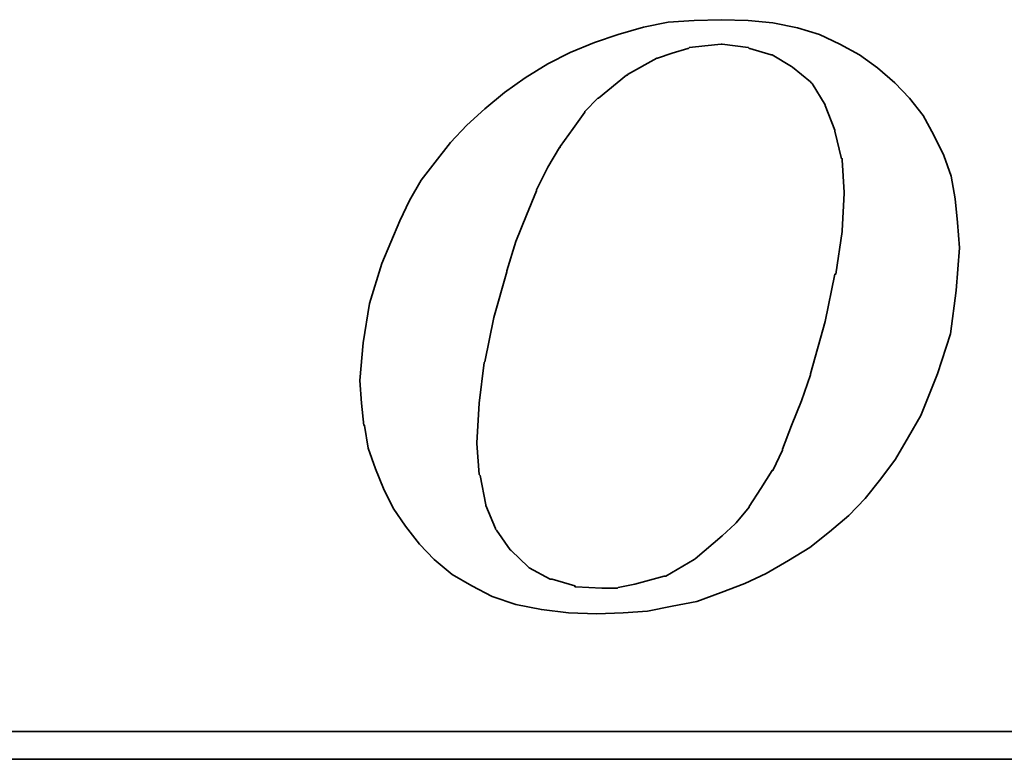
# Model space of a CAD drawing. Extents: x -178 to 287, y 74 to 351.
# Tile 32 of 48: x 214.03 to 218.29, y 141.93 to 145.13. Entities that reach past the tile are written whole.
import ezdxf

# ---------------------------------------------------------------- set-up
doc = ezdxf.new("R2010")
doc.units = 0
doc.header["$LTSCALE"] = 3
doc.header["$MEASUREMENT"] = 0
doc.layers.add('DIM', color=4, linetype='CONTINUOUS')
doc.layers.add('layer 1', color=7, linetype='CONTINUOUS')

# ---------------------------------------------------------------- blocks, each defined once
blk = doc.blocks.new('TBI MOTION logo(完整正式版)')
at = {"layer": 'layer 1', "color": 22, "lineweight": 35}
for points, knots in [([(-11.34375, -6.98375), (-11.34375, -6.98375), (-10.91375, -7.43875), (-10.91375, -7.43875), (-10.91375, -7.43875), (-10.91375, -7.43875), (-10.38625, -7.87125), (-10.38625, -7.87125), (-10.38625, -7.87125), (-10.38625, -7.87125), (-9.81125, -8.20375), (-9.81125, -8.20375), (-9.81125, -8.20375), (-9.81125, -8.20375), (-9.21125, -8.51875), (-9.21125, -8.51875), (-9.21125, -8.51875), (-9.21125, -8.51875), (-8.51625, -8.75875), (-8.51625, -8.75875), (-8.51625, -8.75875), (-8.51625, -8.75875), (-7.77125, -8.90375), (-7.77125, -8.90375), (-7.77125, -8.90375), (-7.77125, -8.90375), (-6.97875, -8.99875), (-6.97875, -8.99875), (-6.97875, -8.99875), (-6.97875, -8.99875), (-6.14125, -9.02375), (-6.14125, -9.02375), (-6.14125, -9.02375), (-6.14125, -9.02375), (-5.37125, -8.99875), (-5.37125, -8.99875), (-5.37125, -8.99875), (-5.37125, -8.99875), (-4.65375, -8.94875), (-4.65375, -8.94875), (-4.65375, -8.94875), (-4.65375, -8.94875), (-3.93375, -8.80625), (-3.93375, -8.80625), (-3.93375, -8.80625), (-3.93375, -8.80625), (-3.21375, -8.66375), (-3.21375, -8.66375), (-3.21375, -8.66375), (-3.21375, -8.66375), (-2.49375, -8.39875), (-2.49375, -8.39875), (-2.49375, -8.39875), (-2.49375, -8.39875), (-1.79875, -8.13375), (-1.79875, -8.13375), (-1.79875, -8.13375), (-1.79875, -8.13375), (-1.17375, -7.84375), (-1.17375, -7.84375), (-1.17375, -7.84375), (-1.17375, -7.84375), (-0.52375, -7.46375), (-0.52375, -7.46375), (-0.52375, -7.46375), (-0.52375, -7.46375), (0.10124, -7.07875), (0.10124, -7.07875), (0.10124, -7.07875), (0.10124, -7.07875), (0.67625, -6.62375), (0.67625, -6.62375), (0.67625, -6.62375), (0.67625, -6.62375), (1.24874, -6.14375), (1.24874, -6.14375), (1.24874, -6.14375), (1.24874, -6.14375), (1.72874, -5.64125), (1.72874, -5.64125), (1.72874, -5.64125), (1.72874, -5.64125), (2.18624, -5.06375), (2.18624, -5.06375), (2.18624, -5.06375), (2.18624, -5.06375), (2.61625, -4.48874), (2.61625, -4.48874), (2.61625, -4.48874), (2.61625, -4.48874), (3.00125, -3.83874), (3.00125, -3.83874), (3.00125, -3.83874), (3.00125, -3.83874), (3.36124, -3.21374), (3.36124, -3.21374), (3.36124, -3.21374), (3.36124, -3.21374), (3.84374, -1.99125), (3.84374, -1.99125), (3.84374, -1.99125), (3.84374, -1.99125), (4.22625, -0.81875), (4.22625, -0.81875), (4.22625, -0.81875), (4.22625, -0.81875), (4.39125, 0.45624), (4.39125, 0.45624), (4.39125, 0.45624), (4.39125, 0.45624), (4.48874, 1.70124), (4.48874, 1.70124), (4.48874, 1.70124), (4.48874, 1.70124), (4.43874, 2.44625), (4.43874, 2.44625), (4.43874, 2.44625), (4.43874, 2.44625), (4.36874, 3.14125), (4.36874, 3.14125), (4.36874, 3.14125), (4.36874, 3.14125), (4.25125, 3.81125), (4.25125, 3.81125), (4.25125, 3.81125), (4.25125, 3.81125), (4.03124, 4.41125), (4.03124, 4.41125), (4.03124, 4.41125), (4.03124, 4.41125), (3.74374, 5.01125), (3.74374, 5.01125), (3.74374, 5.01125), (3.74374, 5.01125), (3.43124, 5.58875), (3.43124, 5.58875), (3.43124, 5.58875), (3.43124, 5.58875), (3.02625, 6.09125), (3.02625, 6.09125), (3.02625, 6.09125), (3.02625, 6.09125), (2.59374, 6.54875), (2.59374, 6.54875), (2.59374, 6.54875), (2.59374, 6.54875), (2.09124, 6.98125), (2.09124, 6.98125), (2.09124, 6.98125), (2.09124, 6.98125), (1.56124, 7.36625), (1.56124, 7.36625), (1.56124, 7.36625), (1.56124, 7.36625), (0.98624, 7.67625), (0.98624, 7.67625), (0.98624, 7.67625), (0.98624, 7.67625), (0.38624, 7.96375), (0.38624, 7.96375), (0.38624, 7.96375), (0.38624, 7.96375), (-0.25875, 8.15625), (-0.25875, 8.15625), (-0.25875, 8.15625), (-0.25875, 8.15625), (-0.98125, 8.30125), (-0.98125, 8.30125), (-0.98125, 8.30125), (-0.98125, 8.30125), (-1.70124, 8.37125), (-1.70124, 8.37125), (-1.70124, 8.37125), (-1.70124, 8.37125), (-2.49375, 8.39624), (-2.49375, 8.39624), (-2.49375, 8.39624), (-2.49375, 8.39624), (-3.28625, 8.37125), (-3.28625, 8.37125), (-3.28625, 8.37125), (-3.28625, 8.37125), (-4.05125, 8.32125), (-4.05125, 8.32125), (-4.05125, 8.32125), (-4.05125, 8.32125), (-4.77375, 8.18125), (-4.77375, 8.18125), (-4.77375, 8.18125), (-4.77375, 8.18125), (-5.51625, 7.96375), (-5.51625, 7.96375), (-5.51625, 7.96375), (-5.51625, 7.96375), (-6.21125, 7.72625), (-6.21125, 7.72625), (-6.21125, 7.72625), (-6.21125, 7.72625), (-6.92875, 7.43625), (-6.92875, 7.43625), (-6.92875, 7.43625), (-6.92875, 7.43625), (-7.57875, 7.10125), (-7.57875, 7.10125), (-7.57875, 7.10125), (-7.57875, 7.10125), (-8.24875, 6.69125), (-8.24875, 6.69125), (-8.24875, 6.69125), (-8.24875, 6.69125), (-8.84875, 6.26125), (-8.84875, 6.26125), (-8.84875, 6.26125), (-8.84875, 6.26125), (-9.42625, 5.78125), (-9.42625, 5.78125), (-9.42625, 5.78125), (-9.42625, 5.78125), (-9.95375, 5.30125), (-9.95375, 5.30125), (-9.95375, 5.30125), (-9.95375, 5.30125), (-10.43375, 4.79624), (-10.43375, 4.79624), (-10.43375, 4.79624), (-10.43375, 4.79624), (-10.88875, 4.22125), (-10.88875, 4.22125), (-10.88875, 4.22125), (-10.88875, 4.22125), (-11.29875, 3.69375), (-11.29875, 3.69375), (-11.29875, 3.69375), (-11.29875, 3.69375), (-11.63375, 3.09125), (-11.63375, 3.09125), (-11.63375, 3.09125), (-11.63375, 3.09125), (-11.91875, 2.49625), (-11.91875, 2.49625), (-11.91875, 2.49625), (-11.91875, 2.49625), (-12.44875, 1.24625), (-12.44875, 1.24625), (-12.44875, 1.24625), (-12.44875, 1.24625), (-12.80875, 0.06874), (-12.80875, 0.06874), (-12.80875, 0.06874), (-12.80875, 0.06874), (-12.99875, -1.07875), (-12.99875, -1.07875), (-12.99875, -1.07875), (-12.99875, -1.07875), (-13.09375, -2.18375), (-13.09375, -2.18375), (-13.09375, -2.18375), (-13.09375, -2.18375), (-13.04875, -2.85375), (-13.04875, -2.85375), (-13.04875, -2.85375), (-13.04875, -2.85375), (-12.97375, -3.50375), (-12.97375, -3.50375), (-12.97375, -3.50375), (-12.97375, -3.50375), (-12.95375, -3.50375), (-12.95375, -3.50375), (-12.95375, -3.50375), (-12.95375, -3.50375), (-12.85375, -4.17375), (-12.85375, -4.17375), (-12.85375, -4.17375), (-12.85375, -4.17375), (-12.63875, -4.77624), (-12.63875, -4.77624), (-12.63875, -4.77624), (-12.63875, -4.77624), (-12.39875, -5.35125), (-12.39875, -5.35125), (-12.39875, -5.35125), (-12.39875, -5.35125), (-12.11375, -5.92875), (-12.11375, -5.92875), (-12.11375, -5.92875), (-12.11375, -5.92875), (-11.75375, -6.45375), (-11.75375, -6.45375), (-11.75375, -6.45375), (-11.75375, -6.45375), (-11.34375, -6.98375), (-11.34375, -6.98375)], [0, 0, 0, 0, 0.01369863, 0.01369863, 0.01369863, 0.01369863, 0.02739726, 0.02739726, 0.02739726, 0.02739726, 0.04109589, 0.04109589, 0.04109589, 0.04109589, 0.05479452, 0.05479452, 0.05479452, 0.05479452, 0.06849315, 0.06849315, 0.06849315, 0.06849315, 0.08219178, 0.08219178, 0.08219178, 0.08219178, 0.09589041, 0.09589041, 0.09589041, 0.09589041, 0.10958904, 0.10958904, 0.10958904, 0.10958904, 0.12328767, 0.12328767, 0.12328767, 0.12328767, 0.1369863, 0.1369863, 0.1369863, 0.1369863, 0.15068493, 0.15068493, 0.15068493, 0.15068493, 0.16438356, 0.16438356, 0.16438356, 0.16438356, 0.17808219, 0.17808219, 0.17808219, 0.17808219, 0.19178082, 0.19178082, 0.19178082, 0.19178082, 0.20547945, 0.20547945, 0.20547945, 0.20547945, 0.21917808, 0.21917808, 0.21917808, 0.21917808, 0.23287671, 0.23287671, 0.23287671, 0.23287671, 0.24657534, 0.24657534, 0.24657534, 0.24657534, 0.26027397, 0.26027397, 0.26027397, 0.26027397, 0.2739726, 0.2739726, 0.2739726, 0.2739726, 0.28767123, 0.28767123, 0.28767123, 0.28767123, 0.30136986, 0.30136986, 0.30136986, 0.30136986, 0.31506849, 0.31506849, 0.31506849, 0.31506849, 0.32876712, 0.32876712, 0.32876712, 0.32876712, 0.34246575, 0.34246575, 0.34246575, 0.34246575, 0.35616438, 0.35616438, 0.35616438, 0.35616438, 0.36986301, 0.36986301, 0.36986301, 0.36986301, 0.38356164, 0.38356164, 0.38356164, 0.38356164, 0.39726027, 0.39726027, 0.39726027, 0.39726027, 0.4109589, 0.4109589, 0.4109589, 0.4109589, 0.42465753, 0.42465753, 0.42465753, 0.42465753, 0.43835616, 0.43835616, 0.43835616, 0.43835616, 0.45205479, 0.45205479, 0.45205479, 0.45205479, 0.46575342, 0.46575342, 0.46575342, 0.46575342, 0.47945205, 0.47945205, 0.47945205, 0.47945205, 0.49315068, 0.49315068, 0.49315068, 0.49315068, 0.50684932, 0.50684932, 0.50684932, 0.50684932, 0.52054795, 0.52054795, 0.52054795, 0.52054795, 0.53424658, 0.53424658, 0.53424658, 0.53424658, 0.54794521, 0.54794521, 0.54794521, 0.54794521, 0.56164384, 0.56164384, 0.56164384, 0.56164384, 0.57534247, 0.57534247, 0.57534247, 0.57534247, 0.5890411, 0.5890411, 0.5890411, 0.5890411, 0.60273973, 0.60273973, 0.60273973, 0.60273973, 0.61643836, 0.61643836, 0.61643836, 0.61643836, 0.63013699, 0.63013699, 0.63013699, 0.63013699, 0.64383562, 0.64383562, 0.64383562, 0.64383562, 0.65753425, 0.65753425, 0.65753425, 0.65753425, 0.67123288, 0.67123288, 0.67123288, 0.67123288, 0.68493151, 0.68493151, 0.68493151, 0.68493151, 0.69863014, 0.69863014, 0.69863014, 0.69863014, 0.71232877, 0.71232877, 0.71232877, 0.71232877, 0.7260274, 0.7260274, 0.7260274, 0.7260274, 0.73972603, 0.73972603, 0.73972603, 0.73972603, 0.75342466, 0.75342466, 0.75342466, 0.75342466, 0.76712329, 0.76712329, 0.76712329, 0.76712329, 0.78082192, 0.78082192, 0.78082192, 0.78082192, 0.79452055, 0.79452055, 0.79452055, 0.79452055, 0.80821918, 0.80821918, 0.80821918, 0.80821918, 0.82191781, 0.82191781, 0.82191781, 0.82191781, 0.83561644, 0.83561644, 0.83561644, 0.83561644, 0.84931507, 0.84931507, 0.84931507, 0.84931507, 0.8630137, 0.8630137, 0.8630137, 0.8630137, 0.87671233, 0.87671233, 0.87671233, 0.87671233, 0.89041096, 0.89041096, 0.89041096, 0.89041096, 0.90410959, 0.90410959, 0.90410959, 0.90410959, 0.91780822, 0.91780822, 0.91780822, 0.91780822, 0.93150685, 0.93150685, 0.93150685, 0.93150685, 0.94520548, 0.94520548, 0.94520548, 0.94520548, 0.95890411, 0.95890411, 0.95890411, 0.95890411, 0.97260274, 0.97260274, 0.97260274, 0.97260274, 0.98630137, 0.98630137, 0.98630137, 0.98630137, 1, 1, 1, 1]), ([(-8.77875, 1.03124), (-8.77875, 1.03124), (-8.51625, 1.89625), (-8.51625, 1.89625), (-8.51625, 1.89625), (-8.51625, 1.89625), (-8.20375, 2.66375), (-8.20375, 2.66375), (-8.20375, 2.66375), (-8.20375, 2.66375), (-7.91625, 3.38125), (-7.91625, 3.38125), (-7.91625, 3.38125), (-7.91625, 3.38125), (-7.91625, 3.40624), (-7.91625, 3.40624), (-7.91625, 3.40624), (-7.91625, 3.40624), (-7.57875, 4.07624), (-7.57875, 4.07624), (-7.57875, 4.07624), (-7.57875, 4.07624), (-7.24375, 4.65125), (-7.24375, 4.65125), (-7.24375, 4.65125), (-7.24375, 4.65125), (-7.21875, 4.65125), (-7.21875, 4.65125), (-7.21875, 4.65125), (-7.21875, 4.65125), (-7.21875, 4.67624), (-7.21875, 4.67624), (-7.21875, 4.67624), (-7.21875, 4.67624), (-6.83625, 5.20375), (-6.83625, 5.20375), (-6.83625, 5.20375), (-6.83625, 5.20375), (-6.49875, 5.68625), (-6.49875, 5.68625), (-6.49875, 5.68625), (-6.49875, 5.68625), (-6.49875, 5.70625), (-6.49875, 5.70625), (-6.49875, 5.70625), (-6.49875, 5.70625), (-6.11625, 6.09125), (-6.11625, 6.09125), (-6.11625, 6.09125), (-6.11625, 6.09125), (-6.09125, 6.09125), (-6.09125, 6.09125), (-6.09125, 6.09125), (-6.09125, 6.09125), (-5.27375, 6.76625), (-5.27375, 6.76625), (-5.27375, 6.76625), (-5.27375, 6.76625), (-5.24875, 6.76625), (-5.24875, 6.76625), (-5.24875, 6.76625), (-5.24875, 6.76625), (-5.24875, 6.78625), (-5.24875, 6.78625), (-5.24875, 6.78625), (-5.24875, 6.78625), (-4.38875, 7.26624), (-4.38875, 7.26624), (-4.38875, 7.26624), (-4.38875, 7.26624), (-4.36125, 7.26624), (-4.36125, 7.26624), (-4.36125, 7.26624), (-4.36125, 7.26624), (-3.93375, 7.41125), (-3.93375, 7.41125), (-3.93375, 7.41125), (-3.93375, 7.41125), (-3.47375, 7.55625), (-3.47375, 7.55625), (-3.47375, 7.55625), (-3.47375, 7.55625), (-3.45375, 7.55625), (-3.45375, 7.55625), (-3.45375, 7.55625), (-3.45375, 7.55625), (-3.42875, 7.58124), (-3.42875, 7.58124), (-3.42875, 7.58124), (-3.42875, 7.58124), (-2.97375, 7.62625), (-2.97375, 7.62625), (-2.97375, 7.62625), (-2.97375, 7.62625), (-2.49375, 7.67625), (-2.49375, 7.67625), (-2.49375, 7.67625), (-2.49375, 7.67625), (-2.46875, 7.67625), (-2.46875, 7.67625), (-2.46875, 7.67625), (-2.46875, 7.67625), (-1.70124, 7.58124), (-1.70124, 7.58124), (-1.70124, 7.58124), (-1.70124, 7.58124), (-1.67875, 7.55625), (-1.67875, 7.55625), (-1.67875, 7.55625), (-1.67875, 7.55625), (-1.65375, 7.55625), (-1.65375, 7.55625), (-1.65375, 7.55625), (-1.65375, 7.55625), (-1.03125, 7.36625), (-1.03125, 7.36625), (-1.03125, 7.36625), (-1.03125, 7.36625), (-1.00625, 7.36625), (-1.00625, 7.36625), (-1.00625, 7.36625), (-1.00625, 7.36625), (-0.43124, 7.02624), (-0.43124, 7.02624), (-0.43124, 7.02624), (-0.43124, 7.02624), (-0.40625, 7.00624), (-0.40625, 7.00624), (-0.40625, 7.00624), (-0.40625, 7.00624), (0.12124, 6.57124), (0.12124, 6.57124), (0.12124, 6.57124), (0.12124, 6.57124), (0.14624, 6.54875), (0.14624, 6.54875), (0.14624, 6.54875), (0.14624, 6.54875), (0.17124, 6.52375), (0.17124, 6.52375), (0.17124, 6.52375), (0.17124, 6.52375), (0.55625, 5.89875), (0.55625, 5.89875), (0.55625, 5.89875), (0.55625, 5.89875), (0.55625, 5.87625), (0.55625, 5.87625), (0.55625, 5.87625), (0.55625, 5.87625), (0.84124, 5.15625), (0.84124, 5.15625), (0.84124, 5.15625), (0.84124, 5.15625), (0.84124, 5.13125), (0.84124, 5.13125), (0.84124, 5.13125), (0.84124, 5.13125), (1.03624, 4.31875), (1.03624, 4.31875), (1.03624, 4.31875), (1.03624, 4.31875), (1.05624, 4.31875), (1.05624, 4.31875), (1.05624, 4.31875), (1.05624, 4.31875), (1.05624, 4.29125), (1.05624, 4.29125), (1.05624, 4.29125), (1.05624, 4.29125), (1.10625, 3.33125), (1.10625, 3.33125), (1.10625, 3.33125), (1.10625, 3.33125), (1.10625, 3.30875), (1.10625, 3.30875), (1.10625, 3.30875), (1.10625, 3.30875), (1.05624, 2.20624), (1.05624, 2.20624), (1.05624, 2.20624), (1.05624, 2.20624), (1.05624, 2.18124), (1.05624, 2.18124), (1.05624, 2.18124), (1.05624, 2.18124), (0.86624, 0.93624), (0.86624, 0.93624), (0.86624, 0.93624), (0.86624, 0.93624), (0.84124, 0.93624), (0.84124, 0.93624), (0.84124, 0.93624), (0.84124, 0.93624), (0.55625, -0.45874), (0.55625, -0.45874), (0.55625, -0.45874), (0.55625, -0.45874), (0.12124, -1.99125), (0.12124, -1.99125), (0.12124, -1.99125), (0.12124, -1.99125), (0.12124, -2.01874), (0.12124, -2.01874), (0.12124, -2.01874), (0.12124, -2.01874), (-0.13874, -2.78375), (-0.13874, -2.78375), (-0.13874, -2.78375), (-0.13874, -2.78375), (-0.43124, -3.50375), (-0.43124, -3.50375), (-0.43124, -3.50375), (-0.43124, -3.50375), (-0.69375, -4.19875), (-0.69375, -4.19875), (-0.69375, -4.19875), (-0.69375, -4.19875), (-0.69375, -4.22375), (-0.69375, -4.22375), (-0.69375, -4.22375), (-0.69375, -4.22375), (-0.98125, -4.82374), (-0.98125, -4.82374), (-0.98125, -4.82374), (-0.98125, -4.82374), (-1.00625, -4.82374), (-1.00625, -4.82374), (-1.00625, -4.82374), (-1.00625, -4.82374), (-1.33875, -5.35125), (-1.33875, -5.35125), (-1.33875, -5.35125), (-1.33875, -5.35125), (-1.67875, -5.87875), (-1.67875, -5.87875), (-1.67875, -5.87875), (-1.67875, -5.87875), (-1.67875, -5.90375), (-1.67875, -5.90375), (-1.67875, -5.90375), (-1.67875, -5.90375), (-2.05875, -6.35875), (-2.05875, -6.35875), (-2.05875, -6.35875), (-2.05875, -6.35875), (-2.08375, -6.38375), (-2.08375, -6.38375), (-2.08375, -6.38375), (-2.08375, -6.38375), (-2.46875, -6.74375), (-2.46875, -6.74375), (-2.46875, -6.74375), (-2.46875, -6.74375), (-3.25875, -7.41625), (-3.25875, -7.41625), (-3.25875, -7.41625), (-3.25875, -7.41625), (-3.28625, -7.43875), (-3.28625, -7.43875), (-3.28625, -7.43875), (-3.28625, -7.43875), (-4.12375, -7.91875), (-4.12375, -7.91875), (-4.12375, -7.91875), (-4.12375, -7.91875), (-4.14875, -7.91875), (-4.14875, -7.91875), (-4.14875, -7.91875), (-4.14875, -7.91875), (-4.17125, -7.91875), (-4.17125, -7.91875), (-4.17125, -7.91875), (-4.17125, -7.91875), (-5.03375, -8.15875), (-5.03375, -8.15875), (-5.03375, -8.15875), (-5.03375, -8.15875), (-5.51625, -8.25625), (-5.51625, -8.25625), (-5.51625, -8.25625), (-5.51625, -8.25625), (-5.54125, -8.27875), (-5.54125, -8.27875), (-5.54125, -8.27875), (-5.54125, -8.27875), (-5.56375, -8.27875), (-5.56375, -8.27875), (-5.56375, -8.27875), (-5.56375, -8.27875), (-5.99625, -8.27875), (-5.99625, -8.27875), (-5.99625, -8.27875), (-5.99625, -8.27875), (-6.76375, -8.23125), (-6.76375, -8.23125), (-6.76375, -8.23125), (-6.76375, -8.23125), (-6.78875, -8.23125), (-6.78875, -8.23125), (-6.78875, -8.23125), (-6.78875, -8.23125), (-6.78875, -8.20375), (-6.78875, -8.20375), (-6.78875, -8.20375), (-6.78875, -8.20375), (-7.45875, -8.01375), (-7.45875, -8.01375), (-7.45875, -8.01375), (-7.45875, -8.01375), (-7.48375, -8.01375), (-7.48375, -8.01375), (-7.48375, -8.01375), (-7.48375, -8.01375), (-7.50875, -8.01375), (-7.50875, -8.01375), (-7.50875, -8.01375), (-7.50875, -8.01375), (-8.13125, -7.67875), (-8.13125, -7.67875), (-8.13125, -7.67875), (-8.13125, -7.67875), (-8.15625, -7.65375), (-8.15625, -7.65375), (-8.15625, -7.65375), (-8.15625, -7.65375), (-8.65875, -7.17375), (-8.65875, -7.17375), (-8.65875, -7.17375), (-8.65875, -7.17375), (-8.68375, -7.14875), (-8.68375, -7.14875), (-8.68375, -7.14875), (-8.68375, -7.14875), (-9.08875, -6.57375), (-9.08875, -6.57375), (-9.08875, -6.57375), (-9.08875, -6.57375), (-9.11375, -6.54875), (-9.11375, -6.54875), (-9.11375, -6.54875), (-9.11375, -6.54875), (-9.11375, -6.52875), (-9.11375, -6.52875), (-9.11375, -6.52875), (-9.11375, -6.52875), (-9.40375, -5.85375), (-9.40375, -5.85375), (-9.40375, -5.85375), (-9.40375, -5.85375), (-9.40375, -5.82875), (-9.40375, -5.82875), (-9.40375, -5.82875), (-9.40375, -5.82875), (-9.56875, -4.96875), (-9.56875, -4.96875), (-9.56875, -4.96875), (-9.56875, -4.96875), (-9.59375, -4.94375), (-9.59375, -4.94375), (-9.59375, -4.94375), (-9.59375, -4.94375), (-9.66375, -4.03375), (-9.66375, -4.03375), (-9.66375, -4.03375), (-9.66375, -4.03375), (-9.66375, -4.00875), (-9.66375, -4.00875), (-9.66375, -4.00875), (-9.66375, -4.00875), (-9.59375, -2.85375), (-9.59375, -2.85375), (-9.59375, -2.85375), (-9.59375, -2.85375), (-9.45125, -1.65875), (-9.45125, -1.65875), (-9.45125, -1.65875), (-9.45125, -1.65875), (-9.42625, -1.63375), (-9.42625, -1.63375), (-9.42625, -1.63375), (-9.42625, -1.63375), (-9.16125, -0.33875), (-9.16125, -0.33875), (-9.16125, -0.33875), (-9.16125, -0.33875), (-8.77875, 1.00624), (-8.77875, 1.00624), (-8.77875, 1.00624), (-8.77875, 1.00624), (-8.77875, 1.03124), (-8.77875, 1.03124)], [0, 0, 0, 0, 0.01020408, 0.01020408, 0.01020408, 0.01020408, 0.02040816, 0.02040816, 0.02040816, 0.02040816, 0.03061224, 0.03061224, 0.03061224, 0.03061224, 0.04081633, 0.04081633, 0.04081633, 0.04081633, 0.05102041, 0.05102041, 0.05102041, 0.05102041, 0.06122449, 0.06122449, 0.06122449, 0.06122449, 0.07142857, 0.07142857, 0.07142857, 0.07142857, 0.08163265, 0.08163265, 0.08163265, 0.08163265, 0.09183673, 0.09183673, 0.09183673, 0.09183673, 0.10204082, 0.10204082, 0.10204082, 0.10204082, 0.1122449, 0.1122449, 0.1122449, 0.1122449, 0.12244898, 0.12244898, 0.12244898, 0.12244898, 0.13265306, 0.13265306, 0.13265306, 0.13265306, 0.14285714, 0.14285714, 0.14285714, 0.14285714, 0.15306122, 0.15306122, 0.15306122, 0.15306122, 0.16326531, 0.16326531, 0.16326531, 0.16326531, 0.17346939, 0.17346939, 0.17346939, 0.17346939, 0.18367347, 0.18367347, 0.18367347, 0.18367347, 0.19387755, 0.19387755, 0.19387755, 0.19387755, 0.20408163, 0.20408163, 0.20408163, 0.20408163, 0.21428571, 0.21428571, 0.21428571, 0.21428571, 0.2244898, 0.2244898, 0.2244898, 0.2244898, 0.23469388, 0.23469388, 0.23469388, 0.23469388, 0.24489796, 0.24489796, 0.24489796, 0.24489796, 0.25510204, 0.25510204, 0.25510204, 0.25510204, 0.26530612, 0.26530612, 0.26530612, 0.26530612, 0.2755102, 0.2755102, 0.2755102, 0.2755102, 0.28571429, 0.28571429, 0.28571429, 0.28571429, 0.29591837, 0.29591837, 0.29591837, 0.29591837, 0.30612245, 0.30612245, 0.30612245, 0.30612245, 0.31632653, 0.31632653, 0.31632653, 0.31632653, 0.32653061, 0.32653061, 0.32653061, 0.32653061, 0.33673469, 0.33673469, 0.33673469, 0.33673469, 0.34693878, 0.34693878, 0.34693878, 0.34693878, 0.35714286, 0.35714286, 0.35714286, 0.35714286, 0.36734694, 0.36734694, 0.36734694, 0.36734694, 0.37755102, 0.37755102, 0.37755102, 0.37755102, 0.3877551, 0.3877551, 0.3877551, 0.3877551, 0.39795918, 0.39795918, 0.39795918, 0.39795918, 0.40816327, 0.40816327, 0.40816327, 0.40816327, 0.41836735, 0.41836735, 0.41836735, 0.41836735, 0.42857143, 0.42857143, 0.42857143, 0.42857143, 0.43877551, 0.43877551, 0.43877551, 0.43877551, 0.44897959, 0.44897959, 0.44897959, 0.44897959, 0.45918367, 0.45918367, 0.45918367, 0.45918367, 0.46938776, 0.46938776, 0.46938776, 0.46938776, 0.47959184, 0.47959184, 0.47959184, 0.47959184, 0.48979592, 0.48979592, 0.48979592, 0.48979592, 0.5, 0.5, 0.5, 0.5, 0.51020408, 0.51020408, 0.51020408, 0.51020408, 0.52040816, 0.52040816, 0.52040816, 0.52040816, 0.53061224, 0.53061224, 0.53061224, 0.53061224, 0.54081633, 0.54081633, 0.54081633, 0.54081633, 0.55102041, 0.55102041, 0.55102041, 0.55102041, 0.56122449, 0.56122449, 0.56122449, 0.56122449, 0.57142857, 0.57142857, 0.57142857, 0.57142857, 0.58163265, 0.58163265, 0.58163265, 0.58163265, 0.59183673, 0.59183673, 0.59183673, 0.59183673, 0.60204082, 0.60204082, 0.60204082, 0.60204082, 0.6122449, 0.6122449, 0.6122449, 0.6122449, 0.62244898, 0.62244898, 0.62244898, 0.62244898, 0.63265306, 0.63265306, 0.63265306, 0.63265306, 0.64285714, 0.64285714, 0.64285714, 0.64285714, 0.65306122, 0.65306122, 0.65306122, 0.65306122, 0.66326531, 0.66326531, 0.66326531, 0.66326531, 0.67346939, 0.67346939, 0.67346939, 0.67346939, 0.68367347, 0.68367347, 0.68367347, 0.68367347, 0.69387755, 0.69387755, 0.69387755, 0.69387755, 0.70408163, 0.70408163, 0.70408163, 0.70408163, 0.71428571, 0.71428571, 0.71428571, 0.71428571, 0.7244898, 0.7244898, 0.7244898, 0.7244898, 0.73469388, 0.73469388, 0.73469388, 0.73469388, 0.74489796, 0.74489796, 0.74489796, 0.74489796, 0.75510204, 0.75510204, 0.75510204, 0.75510204, 0.76530612, 0.76530612, 0.76530612, 0.76530612, 0.7755102, 0.7755102, 0.7755102, 0.7755102, 0.78571429, 0.78571429, 0.78571429, 0.78571429, 0.79591837, 0.79591837, 0.79591837, 0.79591837, 0.80612245, 0.80612245, 0.80612245, 0.80612245, 0.81632653, 0.81632653, 0.81632653, 0.81632653, 0.82653061, 0.82653061, 0.82653061, 0.82653061, 0.83673469, 0.83673469, 0.83673469, 0.83673469, 0.84693878, 0.84693878, 0.84693878, 0.84693878, 0.85714286, 0.85714286, 0.85714286, 0.85714286, 0.86734694, 0.86734694, 0.86734694, 0.86734694, 0.87755102, 0.87755102, 0.87755102, 0.87755102, 0.8877551, 0.8877551, 0.8877551, 0.8877551, 0.89795918, 0.89795918, 0.89795918, 0.89795918, 0.90816327, 0.90816327, 0.90816327, 0.90816327, 0.91836735, 0.91836735, 0.91836735, 0.91836735, 0.92857143, 0.92857143, 0.92857143, 0.92857143, 0.93877551, 0.93877551, 0.93877551, 0.93877551, 0.94897959, 0.94897959, 0.94897959, 0.94897959, 0.95918367, 0.95918367, 0.95918367, 0.95918367, 0.96938776, 0.96938776, 0.96938776, 0.96938776, 0.97959184, 0.97959184, 0.97959184, 0.97959184, 0.98979592, 0.98979592, 0.98979592, 0.98979592, 1, 1, 1, 1]), ([(75.90875, -9.47875), (75.90875, -9.47875), (75.90875, -12.28625), (75.90875, -12.28625), (75.90875, -12.28625), (75.90875, -12.28625), (75.90875, -12.47875), (75.90875, -12.47875), (75.90875, -12.47875), (75.90875, -12.47875), (75.71625, -12.47875), (75.71625, -12.47875), (75.71625, -12.47875), (75.71625, -12.47875), (-88.32875, -12.47875), (-88.32875, -12.47875), (-88.32875, -12.47875), (-88.32875, -12.47875), (-88.32875, -13.29375), (-88.32875, -13.29375), (-88.32875, -13.29375), (-88.32875, -13.29375), (82.89125, -13.29375), (82.89125, -13.29375), (82.89125, -13.29375), (82.89125, -13.29375), (75.90875, -9.47875), (75.90875, -9.47875)], [0, 0, 0, 0, 0.14285714, 0.14285714, 0.14285714, 0.14285714, 0.28571429, 0.28571429, 0.28571429, 0.28571429, 0.42857143, 0.42857143, 0.42857143, 0.42857143, 0.57142857, 0.57142857, 0.57142857, 0.57142857, 0.71428571, 0.71428571, 0.71428571, 0.71428571, 0.85714286, 0.85714286, 0.85714286, 0.85714286, 1, 1, 1, 1])]:
    blk.add_open_spline(points, degree=3, knots=knots, dxfattribs=at)

msp = doc.modelspace()

# ---------------------------------------------------------------- block references
at = {"layer": 'DIM', "color": 7, "xscale": 0.1478062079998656, "yscale": 0.1478062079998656, "zscale": 0.1478062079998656}
msp.add_blockref('TBI MOTION logo(完整正式版)', (217.4366, 143.8936), dxfattribs=at)

doc.saveas('drawing.dxf')
